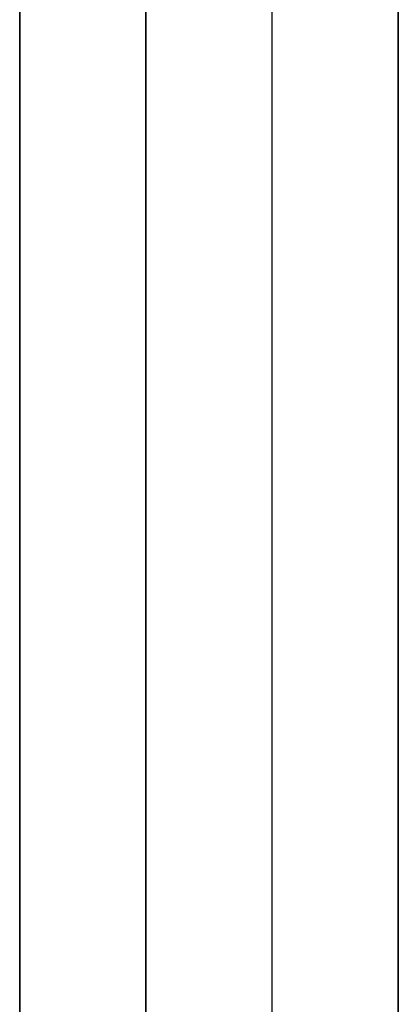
# Model space of a CAD drawing. Header units: millimetres. Extents: x -368 to 368, y -356 to 344.
# Tile 252 of 256: x 307 to 353, y 95 to 212. Entities that reach past the tile are written whole.
import ezdxf

# ---------------------------------------------------------------- set-up
doc = ezdxf.new("R2010")
doc.units = ezdxf.units.MM
doc.layers.add('Livello 01', color=7, linetype='Continuous')

# ---------------------------------------------------------------- blocks, each defined once
blk = doc.blocks.new('MCP144A09_02')
at = {"layer": 'Livello 01', "color": 253, "true_color": 0x999999}
blk.add_line((312.5, 0), (-312.5, 0), dxfattribs=at)
for points in [[(-312.5, 85), (312.5, 85)], [(312.5, -85), (-312.5, -85)]]:
    blk.add_open_spline(points, degree=1, dxfattribs=at)
blk = doc.blocks.new('MCP144A10_02')
at = {"layer": 'Livello 01', "color": 253, "true_color": 0x999999}
for p, q in [((-312.5, 15, 7.5), (312.5, 15, 7.5)), ((312.5, 0, 15), (-312.5, 0, 15)), ((312.5, 0), (-312.5, 0)), ((312.5, -15, 7.5), (-312.5, -15, 7.5))]:
    blk.add_line(p, q, dxfattribs=at)
for points in [[(-312.5, 15), (312.5, 15)], [(312.5, 15, 15), (-312.5, 15, 15)], [(312.5, -15), (-312.5, -15)], [(-312.5, -15, 15), (312.5, -15, 15)]]:
    blk.add_open_spline(points, degree=1, dxfattribs=at)
blk = doc.blocks.new('MCA144A01_04')
at = {"layer": 'Livello 01', "extrusion": (1, -7.14179e-15, -6.18629e-17), "rotation": 270.0000000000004}
blk.add_blockref('MCP144A09_02', (25, -312.5, 307.5), dxfattribs=at)
at = {"layer": 'Livello 01', "extrusion": (7.14179e-15, 1, 4.03683e-31), "rotation": 90}
for p in [(-337.5, -312.5, 95), (-337.5, -312.5, -60)]:
    blk.add_blockref('MCP144A10_02', p, dxfattribs=at)

msp = doc.modelspace()

# ---------------------------------------------------------------- block references
at = {"layer": 'Livello 01', "extrusion": (0, -1, -5.55112e-16)}
msp.add_blockref('MCA144A01_04', (0, -284.03, 295.97), dxfattribs=at)

doc.saveas('drawing.dxf')
